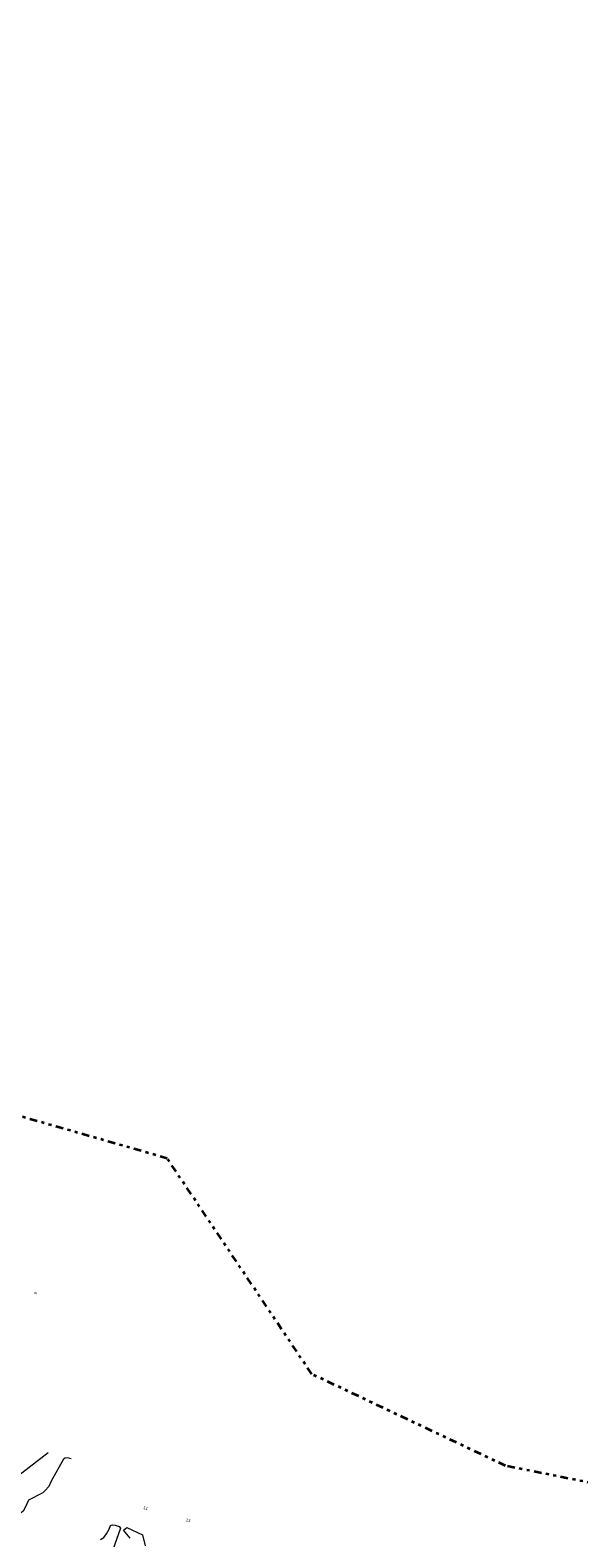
# Model space of a CAD drawing. Header units: metres. Extents: x 169249 to 194689, y 406250 to 412203.
# Tile 37 of 256: x 170259 to 170441, y 406709 to 407210. Entities that reach past the tile are written whole.
import ezdxf
from ezdxf.enums import TextEntityAlignment as Align

# ---------------------------------------------------------------- set-up
doc = ezdxf.new("R2010")
doc.units = ezdxf.units.M
doc.linetypes.add('BGT_NLCS_N264$0$AL-TEKENBLADGRENS', pattern=[11.5, 2.5, -1.5, 1, -1.5, 1, -1.5, 2.5])
for name, color, linetype, lineweight in [('BGT_NLCS_N264$0$B-WE-OG-TOPOGRAFIE_CULTUURSCHEIDING-G', 252, 'CONTINUOUS', 18), ('BGT_NLCS_N264$0$X-XX-AL-TEKENBLADGRENS-G', 252, 'BGT_NLCS_N264$0$AL-TEKENBLADGRENS', 35), ('X-XX-AL-REFERENTIE-G', 7, 'CONTINUOUS', 18)]:
    doc.layers.add(name, color=color, linetype=linetype, lineweight=lineweight)
doc.layers.add('BGT_NLCS_N264$0$Label_Nummeraanduidingreeks', color=252, linetype='CONTINUOUS')
doc.styles.add('BGT_NLCS_N264$0$STANDARD', font='txt')

# ---------------------------------------------------------------- blocks, each defined once
blk = doc.blocks.new('BGT_NLCS_N264')
at = {"layer": 'BGT_NLCS_N264$0$B-WE-OG-TOPOGRAFIE_CULTUURSCHEIDING-G'}
for points in [[(170226.74, 406703.12, 11.95), (170227.03, 406703.91, 11.93), (170227.48, 406704.85, 11.87), (170231.18, 406708.39, 11.88), (170239.86, 406716.7, 11.91), (170252, 406727.1, 12.05), (170264.6, 406736.92, 12.26)], [(170272.29, 406734.8, 12.47), (170270.97, 406735.15, 12.47), (170270.2, 406735.04, 12.47), (170269.71, 406734.67, 12.47), (170265.61, 406727.37, 12.28), (170264.79, 406725.54, 12.28), (170263.64, 406724.26, 12.27), (170262.82, 406723.52, 12.27), (170258.12, 406720.99, 12.25), (170256.91, 406718.63, 12.18), (170256.29, 406717.32, 12.12), (170255.72, 406716.94, 12.12), (170255.02, 406716.56, 12.12), (170254.27, 406716.04, 12.12), (170254.16, 406715.02, 12.07), (170254.71, 406713.61, 12.06), (170254.37, 406713.25, 12.05), (170252.56, 406713.17, 12.05), (170250.04, 406712.65, 12.08), (170248.99, 406712.05, 12.03), (170248.12, 406710.38, 12.05), (170248, 406708.91, 12.07), (170248.13, 406706.99, 12.08)], [(170282.04, 406707.91, 12.59), (170283.07, 406708.67, 12.62), (170284, 406709.88, 12.62), (170284.85, 406711.41, 12.63), (170285.33, 406712.65, 12.75), (170285.94, 406712.85, 12.75), (170286.89, 406712.67, 12.75), (170288.15, 406712.25, 12.75), (170288.6, 406711.73, 12.76), (170286.08, 406704.56, 12.79)], [(170291.9, 406708.38, 13.16), (170289.69, 406711.07, 13.14), (170290.79, 406711.91, 13.12), (170295.9, 406709.52, 13.13), (170296.83, 406705.85, 13.11)]]:
    blk.add_polyline3d(points, dxfattribs=at)
at = {"layer": 'BGT_NLCS_N264$0$X-XX-AL-TEKENBLADGRENS-G'}
blk.add_polyline3d([(170959.82, 406741.19, 0), (170876.1, 406773.44, 0), (170785.62, 406726.15, 0), (170490.29, 406717.63, 0), (170416.62, 406732.44, 0), (170352.21, 406762.93, 0), (170304.17, 406834.62, 0), (170245.51, 406851.45, 0), (170036.8, 407131.91, 0), (169883.99, 407209.64, 0)], dxfattribs=at)
at = {"layer": 'BGT_NLCS_N264$0$Label_Nummeraanduidingreeks', "color": 7, "lineweight": 18, "style": 'BGT_NLCS_N264$0$STANDARD'}
for s, rotation, p in [('9', 73.6, (170260.43, 406789.83)), ('11', -15.9, (170297.01, 406718.4)), ('13', -15.9, (170311.15, 406714.37))]:
    blk.add_text(s, height=1, rotation=rotation, dxfattribs=at).set_placement(p, align=Align.MIDDLE)

msp = doc.modelspace()

# ---------------------------------------------------------------- block references
at = {"layer": 'X-XX-AL-REFERENTIE-G'}
msp.add_blockref('BGT_NLCS_N264', (0, 0), dxfattribs=at)

doc.saveas('drawing.dxf')
